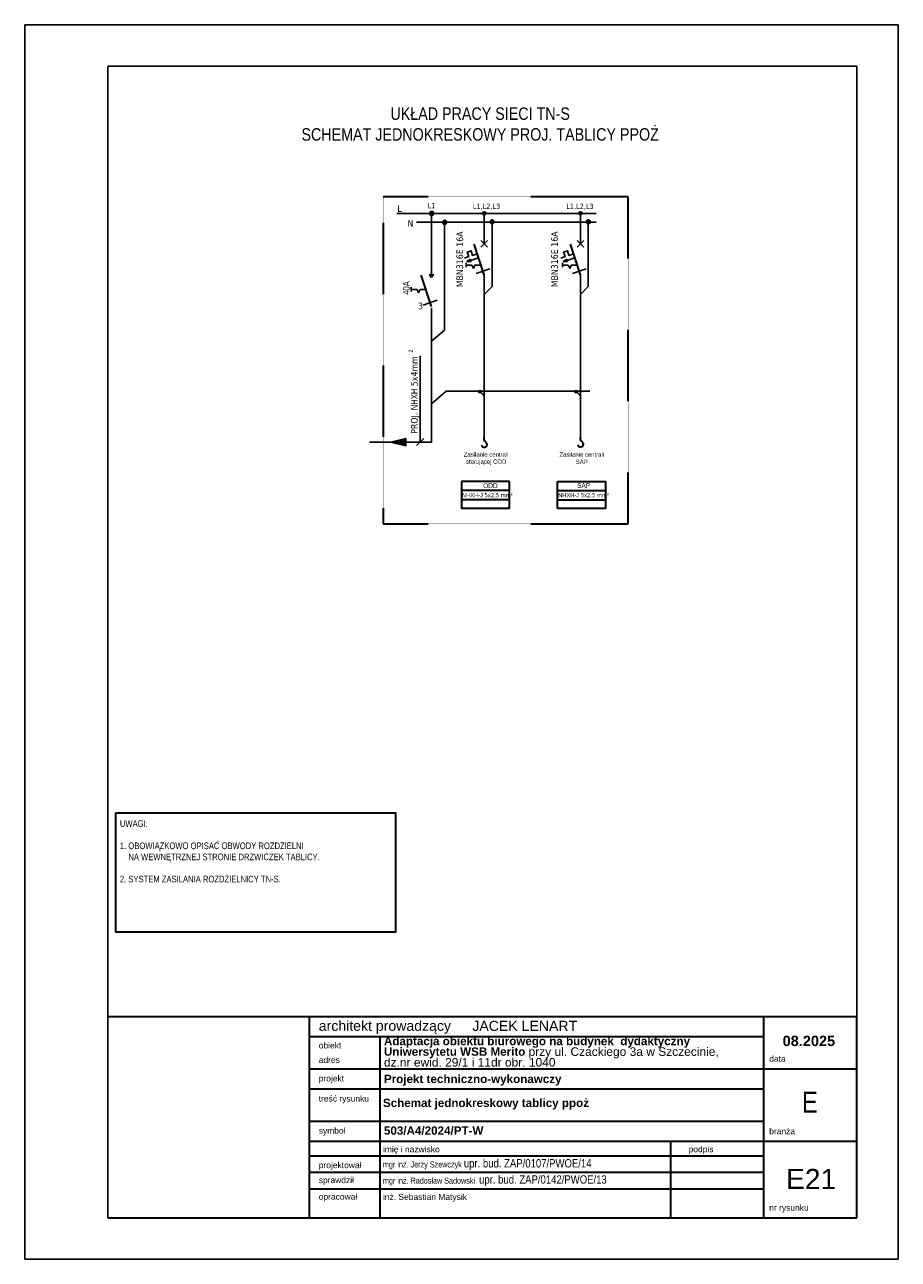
# Model space of a CAD drawing. Header units: millimetres. Extents: x 304 to 148940, y -18 to 215742.
# Tile 16 of 33: x 13581 to 34581, y 186042 to 215742. Entities that reach past the tile are written whole.
import ezdxf

# ---------------------------------------------------------------- set-up
doc = ezdxf.new("R2010")
doc.units = ezdxf.units.MM
doc.header["$XCLIPFRAME"] = 2
doc.linetypes.add('1', pattern=[8, 4, -4])
doc.layers.add('#_El-SZACHT ELEKTR.', color=1, linetype='Continuous')
doc.layers.add('LINIE-ELEKTR.', color=1, linetype='Continuous')
for name, color, linetype, lineweight in [('-EL - opis', 7, 'Continuous', 35), ('arch tabela_Nr_Pióra__100', 7, 'Continuous', 20), ('CP_LINENORM', 251, 'Continuous', 25), ('schemat', 7, 'Continuous', 25), ('\xa0♦EL - Gniazda', 255, 'Continuous', 35)]:
    doc.layers.add(name, color=color, linetype=linetype, lineweight=lineweight)
doc.styles.add('Proxy_27B6', font='ARIALN.TTF', dxfattribs={"height": 3})
doc.styles.get("Standard").update_dxf_attribs({"font": 'ARIALN.TTF'})
doc.styles.add('STYL_AUTOMATYCZNY_1', font='ARIALN.TTF')
doc.styles.add('STYL_AUTOMATYCZNY_2', font='ARIALN.TTF')
doc.styles.add('Style-Tahoma', font='ARIALN.TTF')
doc.styles.add('tahoma', font='ARIALN.TTF')
picture_1 = doc.add_image_def('image1.tif', size_in_pixel=(2126, 2126))

# ---------------------------------------------------------------- blocks, each defined once
blk = doc.blocks.new('W1')
at = {"layer": '\xa0♦EL - Gniazda', "color": 7, "linetype": 'Continuous'}
for centre, radius, start, end in [((-4, 167), 69.9, 20.7942, 253.5889), ((-62, 38), 72.5, 328.4055, 58.4679)]:
    blk.add_arc(centre, radius, start, end, dxfattribs=at)
blk = doc.blocks.new('WYŁĄCZNIK INSTALACYJNY 1F')
blk.add_hatch(color=256).paths.add_polyline_path([(-26.5, -62.8), (-33.1, -67.3), (-25.1, -67.3), (-25.8, -65)])
for points in [[(0, -33.3), (0, 0)], [(-37.8, -60.6), (-29.5, -57.8), (-32.5, -48.9), (-25.2, -46.5), (-22.2, -55.4), (-13.2, -52.4)], [(6.2, -39.6), (-6.2, -27.1)], [(6.2, -27.1), (-6.2, -39.6)], [(-34.4, -69.8), (-34.4, -77.9)], [(-10.7, -60.3), (-33.2, -67.4)], [(-26.5, -62.8), (-33.1, -67.3)], [(-25.1, -67.3), (-33.1, -67.3)], [(-25.8, -65), (-26.5, -62.8)], [(-25.1, -67.3), (-25.8, -65)], [(-34.4, -73.9), (-23.4, -73.9)], [(-23.4, -73.9), (-20.5, -80.3)], [(-17.7, -73.9), (-20.5, -80.3)], [(-17.7, -73.9), (-6.3, -73.9)], [(-15.4, -90.2), (10.7, -81)], [(-15.3, -90.2), (10.7, -81)], [(-0.1, -92.6), (-0.1, -112.7)]]:
    blk.add_lwpolyline(points)
at = {"lineweight": 30}
blk.add_lwpolyline([(-0.1, -92.6), (-19.5, -33.7)], dxfattribs=at)

msp = doc.modelspace()

# ---------------------------------------------------------------- hatches: boundary and pattern name
h = msp.add_hatch(color=256)
edge = h.paths.add_edge_path()
edge.add_arc((23360, 211199), 46.2, 0, 360)
h = msp.add_hatch(color=256)
edge = h.paths.add_edge_path()
edge.add_arc((23368, 211205), 46.2, 0, 360)
h = msp.add_hatch(color=256)
edge = h.paths.add_edge_path()
edge.add_arc((24629, 211205), 38.3, 0, 360)
h = msp.add_hatch(color=256)
edge = h.paths.add_edge_path()
edge.add_arc((26943, 211205), 38.3, 0, 360)
h = msp.add_hatch(color=5)
edge = h.paths.add_edge_path()
edge.add_arc((23675, 210985), 46.2, 0, 360)
h = msp.add_hatch(color=5)
edge = h.paths.add_edge_path()
edge.add_arc((23683, 210990), 46.2, 0, 360)
h = msp.add_hatch(color=5)
edge = h.paths.add_edge_path()
edge.add_arc((24817, 211002), 46.2, 0, 360)
h = msp.add_hatch(color=5)
edge = h.paths.add_edge_path()
edge.add_arc((27130, 211002), 46.2, 0, 360)
h = msp.add_hatch(color=3)
edge = h.paths.add_edge_path()
edge.add_arc((24520, 206915), 27.4, 0, 360)
h = msp.add_hatch(color=3)
edge = h.paths.add_edge_path()
edge.add_arc((24520, 206915), 27.4, 0, 360)
h = msp.add_hatch(color=3)
edge = h.paths.add_edge_path()
edge.add_arc((26833, 206915), 27.4, 0, 360)
h = msp.add_hatch(color=3)
edge = h.paths.add_edge_path()
edge.add_arc((26833, 206915), 27.4, 0, 360)
msp.add_hatch(color=256).paths.add_polyline_path([(22384, 205701), (22742, 205788), (22742, 205701), (22742, 205615)])

# ---------------------------------------------------------------- linework, layer by layer
at = {"layer": '-EL - opis', "linetype": '1', "lineweight": 30, "elevation": 91752}
msp.add_lwpolyline([(22200, 203738), (28084, 203738), (28084, 211604), (22200, 211604)], close=True, dxfattribs=at)
at = {"color": 8}
for p, q in [((33581, 214742, 91346), (15581, 214742, 91346)), ((15581, 214742, 91346), (15581, 187042, 91346)), ((33581, 187042, 91346), (33581, 214742, 91346)), ((15581, 187042, 91346), (33581, 187042, 91346))]:
    msp.add_line(p, q, dxfattribs=at)
for p, q in [((22529, 211199, 91753), (27317, 211199, 91753)), ((24627, 211189, 91753), (24627, 210889, 91753)), ((26943, 211189, 91753), (26943, 210889, 91753))]:
    msp.add_line(p, q)
at = {"lineweight": 30}
for p, q in [((26943, 211189, 91753), (26943, 211205, 91982)), ((24079, 204755, 104407), (24079, 204104, 104407)), ((25236, 204755, 104407), (24079, 204755, 104407)), ((25236, 204104, 104407), (25236, 204755, 104407)), ((26393, 204104, 104407), (26393, 204755, 104407)), ((26393, 204755, 104407), (27549, 204755, 104407)), ((27549, 204104, 104407), (27549, 204755, 104407)), ((25236, 204538, 104407), (24079, 204538, 104407)), ((26393, 204538, 104407), (27549, 204538, 104407)), ((25236, 204313, 104407), (24079, 204313, 104407)), ((25236, 204104, 104407), (24079, 204104, 104407)), ((26393, 204313, 104407), (27549, 204313, 104407)), ((27549, 204104, 104407), (26393, 204104, 104407))]:
    msp.add_line(p, q, dxfattribs=at)
at = {"color": 5}
for p, q in [((23672, 208392, 91748), (23675, 210985, 91746)), ((24816, 209440, 91984), (24816, 211005, 91549)), ((27129, 209440, 91984), (27129, 211005, 91549)), ((24629, 209253, 91751), (24816, 209445, 91983)), ((26943, 209253, 91751), (27129, 209445, 91983))]:
    msp.add_line(p, q, dxfattribs=at)
at = {"color": 3}
msp.add_line((23713, 206923, 91737), (27167, 206923, 91737), dxfattribs=at)
at = {"color": 7, "linetype": 'Continuous', "lineweight": 35}
for p, q in [((15581, 191887, 91346), (33581, 191887, 91346)), ((16357, 191887, 91346), (33314, 191887, 91346)), ((20427, 187042, 91346), (20427, 191887, 91346)), ((31353, 187042, 91346), (31353, 191887, 91346)), ((33581, 187042, 91346), (33581, 191887, 91346)), ((20427, 191403, 91346), (31353, 191403, 91346)), ((22130, 187042, 91346), (22130, 191403, 91346)), ((20427, 190628, 91346), (33581, 190628, 91346)), ((20427, 190143, 91346), (31353, 190143, 91346)), ((20427, 189368, 91346), (31353, 189368, 91346)), ((20427, 188884, 91346), (33581, 188884, 91346)), ((29115, 187042, 91346), (29115, 188884, 91346)), ((29115, 187042, 91346), (29115, 188884, 91346)), ((20427, 188534, 91346), (31353, 188534, 91346)), ((22130, 188534, 91346), (29147, 188534, 91346)), ((22130, 188534, 91346), (29115, 188534, 91346)), ((20427, 188136, 91346), (27411, 188136, 91346)), ((22130, 188136, 91346), (31353, 188136, 91346)), ((20427, 187738, 91346), (31353, 187738, 91346)), ((15581, 187042, 91346), (33581, 187042, 91346)), ((22130, 187042, 91346), (29147, 187042, 91346)), ((24022, 187042, 91346), (29650, 187042, 91346))]:
    msp.add_line(p, q, dxfattribs=at)
at = {"color": 1}
for points, elevation in [([(23360, 210904), (23360, 211199)], 91752), ([(23360, 209725), (23360, 210904)], 91752), ([(23359, 208499), (23359, 208717)], 91752), ([(23359, 205701), (23359, 208499)], 91748), ([(23359, 205701), (21867, 205701)], 91752)]:
    msp.add_lwpolyline(points, dxfattribs=dict(at, elevation=elevation))
at = {"color": 5}
for points, elevation in [([(27319, 210995), (23001, 210990)], 91754), ([(23672, 208392), (23672, 208392), (23359, 208130)], 91748)]:
    msp.add_lwpolyline(points, dxfattribs=dict(at, elevation=elevation))
at = {"lineweight": 30, "elevation": 91756}
msp.add_lwpolyline([(23359, 208965), (23110, 209721)], dxfattribs=at)
for points, elevation in [([(23360, 209725), (23305, 209725)], 91756), ([(23415, 209725), (23360, 209725)], 91756), ([(22873, 209426), (22873, 209322)], 91756), ([(22873, 209374), (23015, 209374)], 91756), ([(23015, 209374), (23051, 209291)], 91756), ([(23088, 209374), (23051, 209291)], 91756), ([(23088, 209374), (23234, 209374)], 91756), ([(23163, 208995), (23497, 209113)], 91756), ([(23163, 208995), (23498, 209113)], 91756), ([(23359, 208717), (23359, 208934)], 91756), ([(23089, 207776), (23089, 205701)], 91752), ([(22384, 205701), (22742, 205788), (22742, 205701)], 91752), ([(22384, 205701), (22742, 205615), (22742, 205701)], 91752), ([(23003, 205616), (23175, 205787)], 91752)]:
    msp.add_lwpolyline(points, dxfattribs=dict(elevation=elevation))
at = {"color": 3, "elevation": 91737}
msp.add_lwpolyline([(23713, 206923), (23713, 206923), (23359, 206625)], dxfattribs=at)
at = {"color": 3, "lineweight": 15, "elevation": 91719}
for points in [[(24630, 206923), (24520, 206923), (24630, 206808)], [(26943, 206923), (26834, 206923), (26943, 206808)]]:
    msp.add_lwpolyline(points, dxfattribs=at)
for centre, radius in [((23360, 211199, 91752), 46.2), ((23368, 211205, 91752), 46.2), ((24629, 211205, 91753), 38.3), ((24629, 211205, 91753), 38.3), ((24629, 211205, 91753), 38.3), ((26943, 211205, 91753), 38.3), ((26943, 211205, 91753), 38.3), ((26943, 211205, 91753), 38.3), ((23360, 209696, 91756), 28.5)]:
    msp.add_circle(centre, radius)
at = {"color": 5}
for centre in [(23675, 210985, 91746), (23683, 210990, 91746), (24817, 211002, 91765), (27130, 211002, 91765)]:
    msp.add_circle(centre, 46.2, dxfattribs=at)
at = {"color": 3}
for centre in [(24520, 206915, 97394), (24520, 206915, 97397), (26833, 206915, 97394), (26833, 206915, 97397)]:
    msp.add_circle(centre, 27.4, dxfattribs=at)
at = {"layer": 'CP_LINENORM', "color": 8, "linetype": 'Continuous'}
for p, q in [((34581, 215742, 91346), (13581, 215742, 91346)), ((13581, 215742, 91346), (13581, 186042, 91346)), ((34581, 186042, 91346), (34581, 215742, 91346)), ((13581, 186042, 91346), (34581, 186042, 91346))]:
    msp.add_line(p, q, dxfattribs=at)
at = {"layer": 'LINIE-ELEKTR.'}
for p, q in [((24625, 209472, 91753), (24625, 207982, 91740)), ((24625, 209413, 91753), (24625, 205814, 91706)), ((26942, 209472, 91753), (26942, 207990, 91740)), ((26942, 209421, 91753), (26942, 205822, 91706))]:
    msp.add_line(p, q, dxfattribs=at)
at = {"layer": 'schemat', "color": 3, "lineweight": 30, "elevation": 62149}
msp.add_lwpolyline([(15768, 196783), (22497, 196783), (22497, 193910), (15768, 193910)], close=True, dxfattribs=at)

# ---------------------------------------------------------------- block references
at = {"layer": '#_El-SZACHT ELEKTR.', "xscale": 0.9985282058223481, "yscale": 0.9985282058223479, "zscale": 0.9985282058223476, "rotation": 178.6567642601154}
for p in [(26942, 205822, 91706), (24625, 205814, 91706)]:
    msp.add_blockref('W1', p, dxfattribs=at)
at = {"xscale": 12.57396522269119, "yscale": 12.57396522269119, "zscale": 12.57396522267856}
for p in [(24627, 210889, 91753), (26943, 210889, 91753)]:
    msp.add_blockref('WYŁĄCZNIK INSTALACYJNY 1F', p, dxfattribs=at)

# ---------------------------------------------------------------- texts
at = {"style": 'Proxy_27B6'}
for s, p in [('ODD', (24603, 204595, 97394)), ('SAP', (26861, 204600, 91549))]:
    msp.add_text(s, height=113.8, dxfattribs=at).set_placement(p)
for s, insert, char_height, width, attachment_point, style in [('UKŁAD PRACY SIECI TN-S\\PSCHEMAT JEDNOKRESKOWY PROJ. \\C7;TABLICY PPOŻ', (24530, 213753, 91346), 300, 22659.44, 2, 'Style-Tahoma'), ('Zasilanie centrali sterującej ODD', (24674, 205457, 91549), 104.39, 983.31, 2, 'Style-Tahoma'), ('Zasilanie centrali SAP', (26972, 205453, 62149), 104.39, 983.31, 2, 'Style-Tahoma'), ('UWAGI:\\P\\P1. OBOWIĄZKOWO OPISAĆ OBWODY ROZDZIELNI \\P    NA WEWNĘTRZNEJ STRONIE DRZWICZEK TABLICY.\\P\\P2. SYSTEM ZASILANIA ROZDZIELNICY TN-S.\\P\\P', (15869, 196603, 62492), 160, 6340.27, 1, 'tahoma')]:
    msp.add_mtext(s, dxfattribs=dict(insert=insert, char_height=char_height, width=width, attachment_point=attachment_point, style=style))
at = {"attachment_point": 1}
for s, insert, char_height, width in [('\\fTahoma|b0|i0|c0|p34;L', (22539, 211400, 91346), 160, 653.51), ('\\fTahoma|b0|i0|c0|p34;L\\fTahoma|b0|i0|c238|p34;1', (23267, 211451, 91346), 126, 813.48), ('\\fTahoma|b0|i0|c0|p34;L\\fTahoma|b0|i0|c238|p34;1,L2,L3', (24355, 211437, 91346), 126, 813.48), ('\\fTahoma|b0|i0|c0|p34;L\\fTahoma|b0|i0|c238|p34;1,L2,L3', (26602, 211437, 91346), 126, 813.48), ('{\\fTahoma|b0|i0|c0|p34;N}', (22782, 211040, 91754), 160, 653.51), ('\\fTahoma|b0|i0|c238|p34;3', (23036, 209056, 91755), 160, 653.51), ('NHXH-J\\fTahoma|b0|i0|c0|p34; \\fTahoma|b0|i0|c238|p34;5x2,5 \\fTahoma|b0|i0|c0|p34;mm\\fTahoma|b0|i0|c238|p34;²', (24094, 204475, 91549), 100, 1887.75), ('NHXH-J\\fTahoma|b0|i0|c0|p34; \\fTahoma|b0|i0|c238|p34;5x2,5 \\fTahoma|b0|i0|c0|p34;mm\\fTahoma|b0|i0|c238|p34;²', (26407, 204475, 91549), 100, 1887.75)]:
    msp.add_mtext(s, dxfattribs=dict(at, insert=insert, char_height=char_height, width=width))
at = {"rotation": 90}
for s, insert, char_height, width, attachment_point in [('\\fTahoma|b0|i0|c238|p34;MBN316E 16A', (24042, 210098, 91346), 160, 1475.44, 5), ('\\fTahoma|b0|i0|c238|p34;MBN316E 16A', (26319, 210098, 91346), 160, 1475.44, 5), ('{\\fArial|b0|i0|c238|p34;2}', (22815, 207853, 91750), 90, 1825.79, 1), ('{\\fTahoma|b0|i0|c0|p34;PROJ. }NHXH\\fTahoma|b0|i0|c0|p34; \\fTahoma|b0|i0|c238|p34;5\\fTahoma|b0|i0|c0|p34;x4mm', (22866, 205899, 91756), 160, 2263.47, 1)]:
    msp.add_mtext(s, dxfattribs=dict(at, insert=insert, char_height=char_height, width=width, attachment_point=attachment_point))
at = {"insert": (22674, 209408, 91750), "char_height": 160, "width": 1294.23, "attachment_point": 2, "rotation": 90, "style": 'tahoma'}
msp.add_mtext('40A ', dxfattribs=at)
at = {"color": 7, "linetype": 'Continuous', "lineweight": 35}
for s, insert, char_height, attachment_point, style in [('\\A1;{\\pql;\\fArial|b0|i0|c238|p0;\\W1.000000;architekt prowadzący}', (20650, 191624, 91346), 242.24, 4, 'STYL_AUTOMATYCZNY_1'), ('\\A1;{\\pql;\\fArial|b0|i0|c238|p0;\\W1.000000;JACEK LENART}', (24342, 191657, 91346), 242.24, 4, 'STYL_AUTOMATYCZNY_1'), ('\\A1;{\\pql;\\fArial|b0|i0|c238|p0;\\W1.000000;obiekt}', (20650, 191187, 91346), 145.34, 4, 'STYL_AUTOMATYCZNY_1'), ('\\A1;{\\pql;\\fArial|b0|i0|c238|p0;\\W1.000000;adres}', (20650, 190838, 91346), 145.34, 4, 'STYL_AUTOMATYCZNY_1'), ('\\A1;{\\pql;\\fArial|b0|i0|c238|p0;\\W1.000000;data}', (31479, 190867, 91346), 145.34, 4, 'STYL_AUTOMATYCZNY_1'), ('\\A1;{\\pql;\\fArial|b0|i0|c238|p0;\\W1.000000;projekt}', (20650, 190373, 91346), 145.34, 4, 'STYL_AUTOMATYCZNY_1'), ('\\A1;{\\pql;\\fArial|b0|i0|c238|p0;\\W1.000000;treść rysunku}', (20650, 189888, 91346), 145.34, 4, 'STYL_AUTOMATYCZNY_1'), ('\\pxql;\\fArial|b1|i0|c238|p0;\\A1;Schemat jednokreskowy tablicy ppoż', (22193, 189776, 91346), 200, 4, 'STYL_AUTOMATYCZNY_2'), ('\\A1;{\\pql;\\fArial|b0|i0|c238|p0;\\W1.000000;symbol}', (20650, 189113, 91346), 145.34, 4, 'STYL_AUTOMATYCZNY_1'), ('\\A1;{\\pql;\\fArial|b0|i0|c238|p0;\\W1.000000;branża}', (31479, 189123, 91346), 145.34, 4, 'STYL_AUTOMATYCZNY_1'), ('\\pxql;mgr inż. Jerzy Szewczyk \\H1.3761001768x;upr. bud. ZAP/0107/PWOE/14', (22193, 188322, 91346), 145.34, 4, 'STYL_AUTOMATYCZNY_1'), ('\\A1;{\\pql;\\fArial|b0|i0|c238|p0;\\W1.000000;imię i nazwisko}', (22193, 188667, 91346), 145.34, 4, 'STYL_AUTOMATYCZNY_1'), ('\\A1;{\\pql;\\fArial|b0|i0|c238|p0;\\W1.000000;podpis}', (29541, 188668, 91346), 145.34, 4, 'STYL_AUTOMATYCZNY_1'), ('\\pxql;\\fArial|b0|i0|c238|p0;\\A1;projektował', (20650, 188286, 91346), 145.34, 4, 'STYL_AUTOMATYCZNY_1'), ('\\A1;{\\pql;\\fArial|b0|i0|c238|p0;\\W1.000000;sprawdził}', (20650, 187926, 91346), 145.34, 4, 'STYL_AUTOMATYCZNY_1'), ('\\pxql;mgr inż. Radosław Sadowski  \\H1.3761001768x;upr. bud. ZAP/0142/PWOE/13', (22193, 187933, 91346), 145.34, 4, 'STYL_AUTOMATYCZNY_1'), ('\\pxqc;\\fArial|b0|i0|c238|p0;\\A1;E21', (32485, 187975, 91346), 484.48, 5, 'STYL_AUTOMATYCZNY_1'), ('\\pxql;\\fArial|b0|i0|c238|p0;\\A1;opracował', (20650, 187528, 91346), 145.34, 4, 'STYL_AUTOMATYCZNY_1'), ('\\pxql;\\fArial|b0|i0|c238|p0;\\A1;inż. Sebastian Matysik', (22193, 187522, 91346), 145.34, 4, 'STYL_AUTOMATYCZNY_1'), ('\\A1;{\\pql;\\fArial|b0|i0|c238|p0;\\W1.000000;nr rysunku}', (31479, 187262, 91346), 145.34, 4, 'STYL_AUTOMATYCZNY_1')]:
    msp.add_mtext(s, dxfattribs=dict(at, insert=insert, char_height=char_height, attachment_point=attachment_point, style=style))
at = {"color": 7, "linetype": 'Continuous', "lineweight": 13, "insert": (22217, 191034, 91346), "char_height": 200, "width": 8787.67, "attachment_point": 4, "line_spacing_factor": 0.751632, "style": 'STYL_AUTOMATYCZNY_2'}
msp.add_mtext('\\A1;{\\pql;\\fArial|b1|i0|c238|p0;\\W1.000000;Adaptacja obiektu biurowego na budynek  dydaktyczny Uniwersytetu WSB Merito\\fArial|b0|i0|c238|p0;\\W1.000000; \\fArial|b0|i0|c238|p0;\\H1.029412x;\\W1.000000;przy ul. Czackiego 3a w Szczecinie,\\P\\pql;\\fArial|b0|i0|c238|p0;\\W1.000000;dz.nr ewid. 29/1 i 11dr obr. 1040}', dxfattribs=at)
at = {"color": 7, "linetype": 'Continuous', "lineweight": 13, "style": 'STYL_AUTOMATYCZNY_2'}
for s, insert, char_height, attachment_point in [('\\A1;{\\pqc;\\fArial|b1|i0|c238|p0;\\W1.000000;0\\fArial|b1|i0|c238|p0;\\W1.000000;8\\fArial|b1|i0|c238|p0;\\W1.000000;.2025}', (32432, 191295, 91346), 250, 5), ('\\A1;{\\pql;\\fArial|b1|i0|c238|p0;\\W1.000000;Projekt techniczn\\fArial|b1|i0|c238|p0;\\W1.000000;o-wykonawczy}', (22217, 190352, 91346), 200, 4), ('\\A1;{\\pql;\\fArial|b1|i0|c238|p0;\\W1.000000;503/A4/2024/PT\\fArial|b1|i0|c238|p0;\\W1.000000;-W}', (22217, 189137, 91346), 200, 4)]:
    msp.add_mtext(s, dxfattribs=dict(at, insert=insert, char_height=char_height, attachment_point=attachment_point))
at = {"layer": 'arch tabela_Nr_Pióra__100', "linetype": 'Continuous', "insert": (32455, 189823, 91346), "char_height": 500, "attachment_point": 5}
msp.add_mtext('E', dxfattribs=at)

# ---------------------------------------------------------------- pictures from other files: only their frames are drawn
at = {"layer": 'arch tabela_Nr_Pióra__100', "linetype": 'Continuous'}
image = msp.add_image(picture_1, insert=(15581, 187042, 91346), size_in_units=(5000, 5000), dxfattribs=at)
image.set_boundary_path([(-0.5, 65.5), (2059.8, 2125.5)])

doc.saveas('drawing.dxf')
